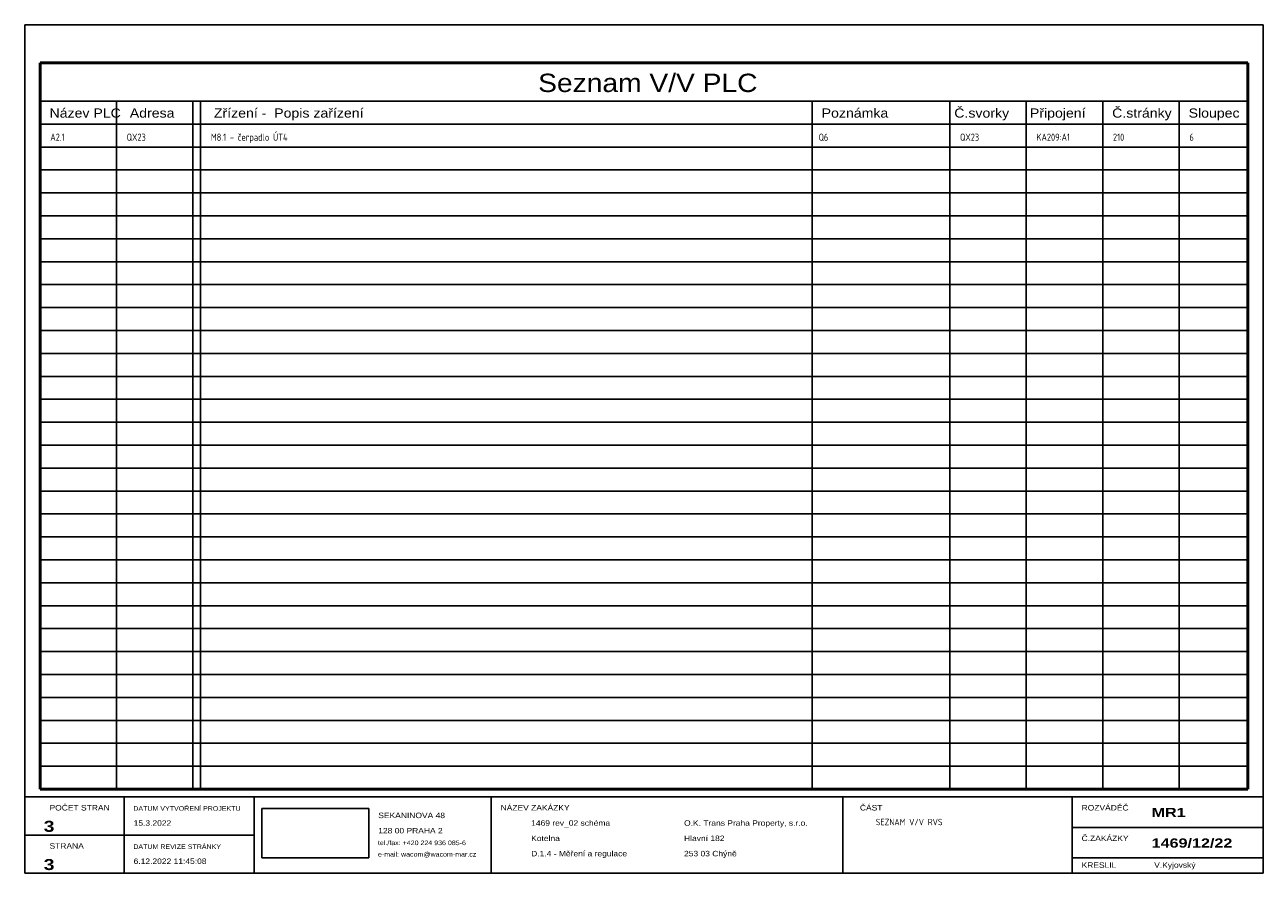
# Model space of a CAD drawing. Header units: millimetres. Extents: x 8 to 412, y 5 to 282.
import ezdxf
from ezdxf.enums import TextEntityAlignment as Align

# ---------------------------------------------------------------- set-up
doc = ezdxf.new("R2010")
doc.units = ezdxf.units.MM
doc.linetypes.add('Caddy_Solid', pattern=[0])
doc.layers.add('Caddy_1', color=7, linetype='Caddy_Solid', lineweight=25)
doc.styles.add('Caddy_Arial', font='arial.ttf', dxfattribs={"width": 1.1})
doc.styles.add('Caddy_Arial Black', font='ariblk.ttf', dxfattribs={"width": 1.1})
doc.styles.add('Caddy_Arial CE', font='arial.ttf', dxfattribs={"width": 1.1})
doc.styles.add('Caddy_Vectorfont1p', font='isocp___.ttf', dxfattribs={"width": 0.9})
picture_1 = doc.add_image_def('image1.jpg', size_in_pixel=(1084, 500))

# ---------------------------------------------------------------- blocks, each defined once
blk = doc.blocks.new('A49DBF72F0DE')
at = {"layer": 'Caddy_1', "color": 7, "linetype": 'Caddy_Solid', "lineweight": 50}
for p, q in [((12.5, 270), (407.5, 270)), ((12.5, 32.5), (12.5, 270)), ((407.5, 270), (407.5, 32.5)), ((407.5, 32.5), (12.5, 32.5))]:
    blk.add_line(p, q, dxfattribs=at)
blk = doc.blocks.new('FD5956E3E9D1')
at = {"layer": 'Caddy_1', "color": 7, "linetype": 'Caddy_Solid', "lineweight": 25}
for p, q in [((7.5, 282.5), (7.5, 5)), ((7.5, 282.5), (412.5, 282.5)), ((412.5, 5), (412.5, 282.5)), ((12.5, 257.5), (407.5, 257.5)), ((37.5, 257.5), (37.5, 32.5)), ((62.5, 257.5), (62.5, 32.5)), ((65, 257.5), (65, 32.5)), ((265, 257.5), (265, 32.5)), ((310, 257.5), (310, 32.5)), ((335, 257.5), (335, 32.5)), ((360, 257.5), (360, 32.5)), ((385, 257.5), (385, 32.5)), ((12.5, 250), (407.5, 250)), ((12.5, 242.5), (407.5, 242.5)), ((12.5, 235), (407.5, 235)), ((12.5, 227.5), (407.5, 227.5)), ((12.5, 220), (407.5, 220)), ((12.5, 212.5), (407.5, 212.5)), ((12.5, 205), (407.5, 205)), ((12.5, 197.5), (407.5, 197.5)), ((12.5, 190), (407.5, 190)), ((12.5, 182.5), (407.5, 182.5)), ((12.5, 175), (407.5, 175)), ((12.5, 167.5), (407.5, 167.5)), ((12.5, 160), (407.5, 160)), ((12.5, 152.5), (407.5, 152.5)), ((12.5, 145), (407.5, 145)), ((12.5, 137.5), (407.5, 137.5)), ((12.5, 130), (407.5, 130)), ((12.5, 122.5), (407.5, 122.5)), ((12.5, 115), (407.5, 115)), ((12.5, 107.5), (407.5, 107.5)), ((12.5, 100), (407.5, 100)), ((12.5, 92.5), (407.5, 92.5)), ((12.5, 85), (407.5, 85)), ((12.5, 77.5), (407.5, 77.5)), ((12.5, 70), (407.5, 70)), ((12.5, 62.5), (407.5, 62.5)), ((12.5, 55), (407.5, 55)), ((12.5, 47.5), (407.5, 47.5)), ((12.5, 40), (407.5, 40)), ((12.5, 32.5), (407.5, 32.5)), ((7.5, 30), (412.5, 30)), ((40, 5), (40, 30)), ((82.5, 30), (82.5, 5)), ((160, 30), (160, 5)), ((275, 30), (275, 5)), ((350, 30), (350, 5)), ((7.5, 17.5), (82.5, 17.5)), ((350, 20), (412.5, 20)), ((350, 10), (412.5, 10)), ((7.5, 5), (412.5, 5))]:
    blk.add_line(p, q, dxfattribs=at)
at = {"layer": 'Caddy_1'}
blk.add_blockref('A49DBF72F0DE', (0, 0, 1), dxfattribs=at)
at = {"layer": 'Caddy_1', "color": 7, "lineweight": 25, "style": 'Caddy_Arial CE', "width": 1.1}
blk.add_text('Seznam V/V PLC', height=6, dxfattribs=at).set_placement((211.25, 260.5), align=Align.CENTER)
at = {"layer": 'Caddy_1', "color": 7, "lineweight": 25}
for s, height, style, width, p in [('Název PLC', 3, 'Caddy_Arial', 1.1, (15.6, 252.13)), ('Adresa', 3, 'Caddy_Arial', 1.1, (41.85, 252.13)), ('Zřízení -  Popis zařízení', 3, 'Caddy_Arial', 1.1, (69.35, 252.13)), ('Poznámka', 3, 'Caddy_Arial', 1.1, (268.1, 252.13)), ('Č.stránky', 3, 'Caddy_Arial', 1.1, (363.1, 252.13)), ('Sloupec', 3, 'Caddy_Arial', 1.1, (388.1, 252.13)), ('POČET STRAN', 1.8, 'Caddy_Arial', 1.1, (15.6, 25.52)), ('DATUM VYTVOŘENÍ PROJEKTU', 1.5, 'Caddy_Arial', 1.1, (43, 25.44)), ('SEKANINOVA 48', 1.8, 'Caddy_Arial', 1.1, (123.1, 23.02)), ('NÁZEV ZAKÁZKY', 1.8, 'Caddy_Arial', 1.1, (163.1, 25.52)), ('ČÁST', 1.8, 'Caddy_Arial', 1.1, (280.6, 25.52)), ('ROZVÁDĚČ', 1.8, 'Caddy_Arial', 1.1, (353.1, 25.52)), ('MR1', 3, 'Caddy_Arial Black', 1.1, (376, 23.38)), ('3', 3.6, 'Caddy_Arial Black', 1.1, (13.7, 18.55)), ('15.3.2022', 1.8, 'Caddy_Arial', 1.1, (43.1, 20.52)), ('1469 rev_02 schéma', 1.8, 'Caddy_Arial', 1.1, (173.1, 20.52)), ('O.K. Trans Praha Property, s.r.o.', 1.8, 'Caddy_Arial', 1.1, (223.1, 20.52)), ('SEZNAM V/V RVS', 2.1, 'Caddy_Vectorfont1p', 0.9, (285.8, 20.7)), ('128 00 PRAHA 2', 1.8, 'Caddy_Arial', 1.1, (123.1, 18.02)), ('Kotelna', 1.8, 'Caddy_Arial', 1.1, (173.1, 15.52)), ('Hlavní 182', 1.8, 'Caddy_Arial', 1.1, (223.1, 15.52)), ('Č.ZAKÁZKY', 1.8, 'Caddy_Arial', 1.1, (353.1, 15.52)), ('1469/12/22', 3, 'Caddy_Arial Black', 1.1, (376, 13.38)), ('STRANA', 1.8, 'Caddy_Arial', 1.1, (15.6, 13.02)), ('DATUM REVIZE STRÁNKY', 1.5, 'Caddy_Arial', 1.1, (43, 12.94)), ('tel./fax: +420 224 936 085-6', 1.5, 'Caddy_Arial', 1.1, (123, 14.19)), ('D.1.4 - Měření a regulace', 1.8, 'Caddy_Arial', 1.1, (173.1, 10.52)), ('253 03 Chýně', 1.8, 'Caddy_Arial', 1.1, (223.1, 10.52)), ('3', 3.6, 'Caddy_Arial Black', 1.1, (13.7, 6.05)), ('6.12.2022 11:45:08', 1.8, 'Caddy_Arial', 1.1, (43.1, 8.02)), ('e-mail: wacom@wacom-mar.cz', 1.5, 'Caddy_Arial', 1.1, (123, 10.44)), ('KRESLIL', 1.8, 'Caddy_Arial', 1.1, (353.1, 6.77)), ('V.Kyjovský', 1.8, 'Caddy_Arial', 1.1, (376.85, 6.77))]:
    blk.add_text(s, height=height, dxfattribs=dict(at, style=style, width=width)).set_placement(p)
at = {"layer": 'Caddy_1', "color": 7, "lineweight": 25, "style": 'Caddy_Arial', "width": 1.1}
for s, p in [('Č.svorky', (329.4, 252.13)), ('Připojení', (354.4, 252.13))]:
    blk.add_text(s, height=3, dxfattribs=at).set_placement(p, align=Align.RIGHT)
at = {"color": 18, "true_color": 0x000000}
image = blk.add_image(picture_1, insert=(85, 10), size_in_units=(35, 16.14), dxfattribs=at)

msp = doc.modelspace()

# ---------------------------------------------------------------- block references
at = {"layer": 'Caddy_1'}
msp.add_blockref('FD5956E3E9D1', (0, 0, 1), dxfattribs=at)

# ---------------------------------------------------------------- texts
at = {"layer": 'Caddy_1', "color": 7, "lineweight": 25, "style": 'Caddy_Vectorfont1p', "width": 0.9}
for s, height, p in [('M8.1 - čerpadlo ÚT4', 2.3625, (68.36, 244.54)), ('A2.1', 2.363, (15.85, 244.54)), ('QX23', 2.363, (40.85, 244.54)), ('Q6', 2.363, (267.11, 244.54)), ('QX23', 2.363, (313.36, 244.54)), ('KA209:A1', 2.363, (338.36, 244.54)), ('210', 2.363, (363.36, 244.54)), ('6', 2.36, (388.36, 244.54))]:
    msp.add_text(s, height=height, dxfattribs=at).set_placement(p)

doc.saveas('drawing.dxf')
